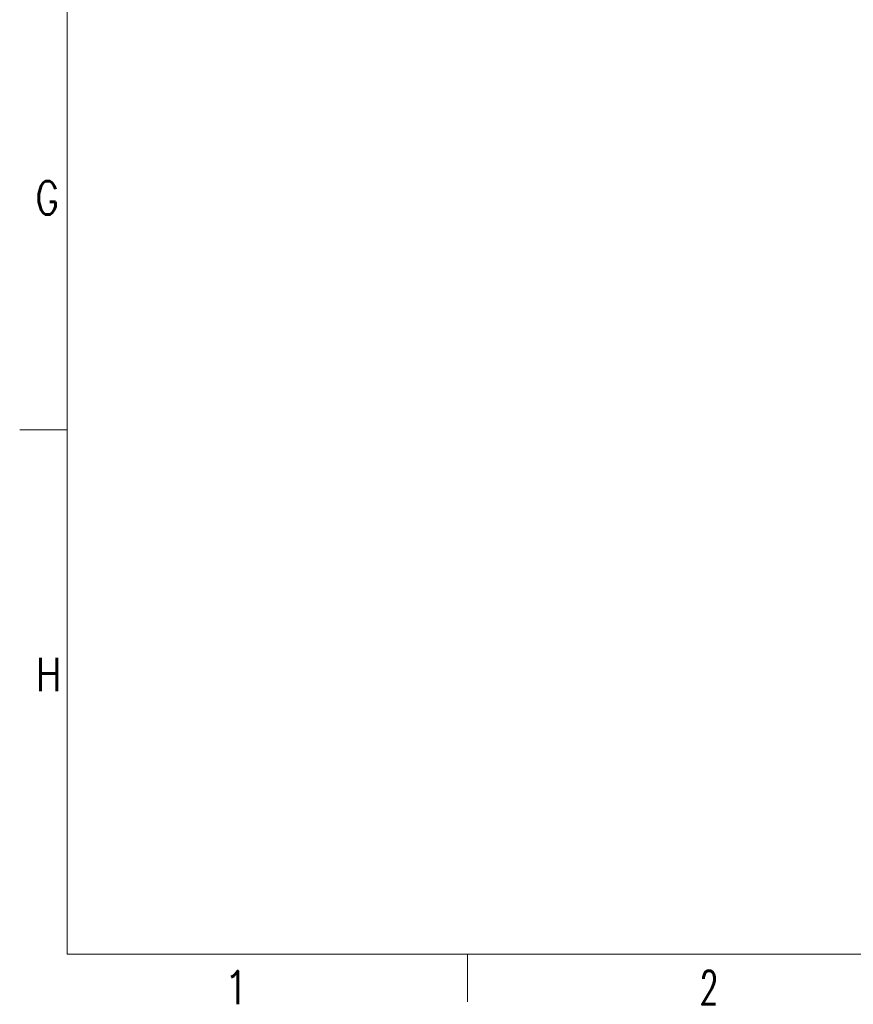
# Model space of a CAD drawing. Header units: inches. Extents: x 0 to 23760, y -13 to 16800.
# Tile 1 of 247: x 0 to 3501, y -11 to 4121. Entities that reach past the tile are written whole.
import ezdxf

# ---------------------------------------------------------------- set-up
doc = ezdxf.new("R2010")
doc.units = ezdxf.units.IN
doc.layers.add('210', color=7, linetype='Continuous', true_color=0xffffff)
doc.styles.add('latin_extended', font='simplex.shx')

msp = doc.modelspace()

# ---------------------------------------------------------------- linework, layer by layer
at = {"layer": '210', "color": 7, "linetype": 'Continuous', "lineweight": 18}
for p, q in [((200, 200), (200, 16600)), ((200, 2400), (0, 2400)), ((200, 200), (23560, 200)), ((1880, 0), (1880, 200))]:
    msp.add_line(p, q, dxfattribs=at)

# ---------------------------------------------------------------- texts
at = {"layer": '210', "color": 211, "linetype": 'Continuous', "lineweight": 18, "char_height": 140, "attachment_point": 7, "line_spacing_factor": 0.963855, "style": 'latin_extended'}
for s, insert in [('\\W0.7656;G', (67.11, 3303.644)), ('\\W0.8203;H', (67.11, 1303.644)), ('\\W0.9188;1', (855.328, -10.697)), ('\\W0.6563;2', (2855.328, -10.697))]:
    msp.add_mtext(s, dxfattribs=dict(at, insert=insert))

doc.saveas('drawing.dxf')
